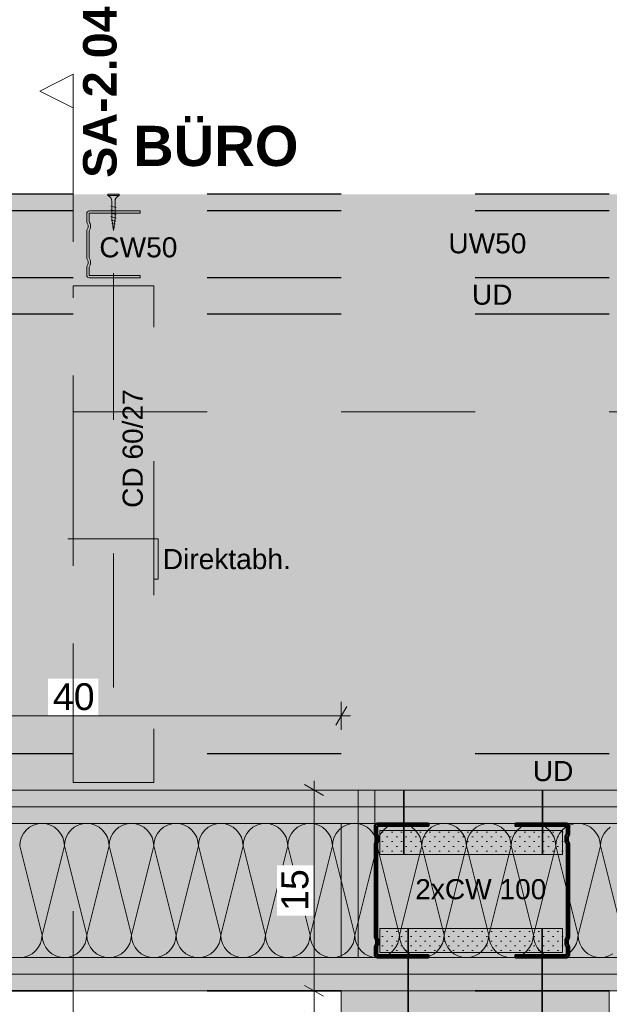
# Model space of a CAD drawing. Header units: metres. Extents: x -1.1 to 13.1, y -2.2 to 1.8.
# Tile 15 of 59: x -0.034 to 0.406, y 1.021 to 1.756. Entities that reach past the tile are written whole.
import ezdxf

# ---------------------------------------------------------------- set-up
doc = ezdxf.new("R2010")
doc.units = ezdxf.units.M
doc.header["$MEASUREMENT"] = 0
for name, pattern in [('Schnittlinie', [0.06, 0.03, -0.015, 0, -0.015]), ('Strichlinie eng', [0.023, 0.015, -0.008]), ('Untersicht', [0.02, 0.015, -0.005]), ('Wipeout_Contour', [1, 0, -1])]:
    doc.linetypes.add(name, pattern=pattern)
for name, color, linetype in [('152 - Bemaßung_ Beschriftung.Ausbau', 7, 'Continuous'), ('201 - Marker.Schnitt - versteckt Grundriss u. Detail SD', 7, 'Continuous'), ('606 - Struktur.Wand Innen Ausbau', 7, 'Continuous'), ('608 - Struktur.Träger', 7, 'Continuous'), ('650 - Abdeckung.Fußboden Aufbau', 7, 'Continuous'), ('653 - Abdeckung.TB Verkofferung', 7, 'Continuous'), ('660 - Unterkonstruktion.Trockenbau', 7, 'Continuous'), ('Neubau_606 - Struktur.Wand Innen Ausbau', 7, 'Continuous'), ('Neubau_653 - Abdeckung.TB Verkofferung', 7, 'Continuous'), ('Neubau_660 - Unterkonstruktion.Trockenbau', 7, 'Continuous')]:
    doc.layers.add(name, color=color, linetype=linetype)
doc.styles.add('ERSTELLTER_STIL_1', font='txt')
doc.styles.add('ERSTELLTER_STIL_2', font='txt')
doc.dimstyles.new('ERSTELLTER_STIL__1', dxfattribs={"dimtxt": 0.02, "dimasz": 0.01064, "dimexe": 0.18, "dimexo": 0.0625, "dimgap": 0, "dimtad": 1, "dimzin": 0, "dimdsep": 46, "dimtxsty": 'ERSTELLTER_STIL_1', "dimblk": 'ARROWHEAD_2', "dimblk1": 'ARROWHEAD_2', "dimblk2": 'ARROWHEAD_2', "dimcen": 0.09, "dimse1": 1, "dimse2": 1, "dimclrd": 7, "dimclre": 7, "dimclrt": 7, "dimazin": 0, "dimtfac": 1, "dimtdec": 4, "dimtmove": 0, "dimatfit": 3, "dimfxl": 1, "dimtolj": 1, "dimtzin": 0, "dimarcsym": 0})
doc.dimstyles.new('ERSTELLTER_STIL__2', dxfattribs={"dimtxt": 0.02, "dimasz": 0.01064, "dimexe": 0.18, "dimexo": 0.0625, "dimgap": 0, "dimtad": 1, "dimtih": 1, "dimtoh": 1, "dimzin": 0, "dimdsep": 46, "dimtxsty": 'ERSTELLTER_STIL_1', "dimblk": 'ARROWHEAD_2', "dimblk1": 'ARROWHEAD_2', "dimblk2": 'ARROWHEAD_2', "dimcen": 0.09, "dimse1": 1, "dimse2": 1, "dimclrd": 7, "dimclre": 7, "dimclrt": 7, "dimazin": 0, "dimtfac": 1, "dimtdec": 4, "dimtmove": 0, "dimatfit": 3, "dimfxl": 1, "dimtolj": 1, "dimtzin": 0, "dimarcsym": 0})
pattern_1 = [(45, (0, 0), (-0.003535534, 0.003535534), [0, -0.005])]

# ---------------------------------------------------------------- blocks, each defined once
blk = doc.blocks.new('*X2')
at = {"layer": 'Neubau_606 - Struktur.Wand Innen Ausbau', "color": 7, "linetype": 'Continuous', "lineweight": 5}
for p, q in [((-0.0205, 1.15519), (-0.02363, 1.15424)), ((-0.01725, 1.15551), (-0.0205, 1.15519)), ((-0.014, 1.15519), (-0.01725, 1.15551)), ((-0.01087, 1.15424), (-0.014, 1.15519)), ((0.01283, 1.15519), (0.00971, 1.15424)), ((0.01608, 1.15551), (0.01283, 1.15519)), ((0.01934, 1.15519), (0.01608, 1.15551)), ((0.02246, 1.15424), (0.01934, 1.15519)), ((0.04617, 1.15519), (0.04304, 1.15424)), ((0.04942, 1.15551), (0.04617, 1.15519)), ((0.05267, 1.15519), (0.04942, 1.15551)), ((0.0558, 1.15424), (0.05267, 1.15519)), ((0.0795, 1.15519), (0.07637, 1.15424)), ((0.08275, 1.15551), (0.0795, 1.15519)), ((0.086, 1.15519), (0.08275, 1.15551)), ((0.08913, 1.15424), (0.086, 1.15519)), ((0.11283, 1.15519), (0.10971, 1.15424)), ((0.11608, 1.15551), (0.11283, 1.15519)), ((0.11934, 1.15519), (0.11608, 1.15551)), ((0.12246, 1.15424), (0.11934, 1.15519)), ((0.14617, 1.15519), (0.14304, 1.15424)), ((0.14942, 1.15551), (0.14617, 1.15519)), ((0.15267, 1.15519), (0.14942, 1.15551)), ((0.1558, 1.15424), (0.15267, 1.15519)), ((0.1795, 1.15519), (0.17637, 1.15424)), ((0.18275, 1.15551), (0.1795, 1.15519)), ((0.186, 1.15519), (0.18275, 1.15551)), ((0.18913, 1.15424), (0.186, 1.15519)), ((0.21283, 1.15519), (0.20971, 1.15424)), ((0.21608, 1.15551), (0.21283, 1.15519)), ((0.21934, 1.15519), (0.21608, 1.15551)), ((0.22246, 1.15424), (0.21934, 1.15519)), ((0.24617, 1.15519), (0.24304, 1.15424)), ((0.24942, 1.15551), (0.24617, 1.15519)), ((0.25267, 1.15519), (0.24942, 1.15551)), ((0.2558, 1.15424), (0.25267, 1.15519)), ((0.2795, 1.15519), (0.27637, 1.15424)), ((0.28275, 1.15551), (0.2795, 1.15519)), ((0.286, 1.15519), (0.28275, 1.15551)), ((0.28913, 1.15424), (0.286, 1.15519)), ((0.31283, 1.15519), (0.30971, 1.15424)), ((0.31608, 1.15551), (0.31283, 1.15519)), ((0.31934, 1.15519), (0.31608, 1.15551)), ((0.32246, 1.15424), (0.31934, 1.15519)), ((0.34617, 1.15519), (0.34304, 1.15424)), ((0.34942, 1.15551), (0.34617, 1.15519)), ((0.35267, 1.15519), (0.34942, 1.15551)), ((0.3558, 1.15424), (0.35267, 1.15519)), ((0.3795, 1.15519), (0.37637, 1.15424)), ((0.38275, 1.15551), (0.3795, 1.15519)), ((0.386, 1.15519), (0.38275, 1.15551)), ((0.38913, 1.15424), (0.386, 1.15519)), ((-0.03111, 1.1481), (-0.03265, 1.14522)), ((-0.02903, 1.15063), (-0.03111, 1.1481)), ((-0.02651, 1.1527), (-0.02903, 1.15063)), ((-0.02363, 1.15424), (-0.02651, 1.1527)), ((-0.00799, 1.1527), (-0.01087, 1.15424)), ((-0.00546, 1.15063), (-0.00799, 1.1527)), ((-0.00339, 1.1481), (-0.00546, 1.15063)), ((-0.00185, 1.14522), (-0.00339, 1.1481)), ((0.00223, 1.1481), (0.00069, 1.14522)), ((0.0043, 1.15063), (0.00223, 1.1481)), ((0.00683, 1.1527), (0.0043, 1.15063)), ((0.00971, 1.15424), (0.00683, 1.1527)), ((0.02534, 1.1527), (0.02246, 1.15424)), ((0.02787, 1.15063), (0.02534, 1.1527)), ((0.02994, 1.1481), (0.02787, 1.15063)), ((0.03148, 1.14522), (0.02994, 1.1481)), ((0.03556, 1.1481), (0.03402, 1.14522)), ((0.03763, 1.15063), (0.03556, 1.1481)), ((0.04016, 1.1527), (0.03763, 1.15063)), ((0.04304, 1.15424), (0.04016, 1.1527)), ((0.05868, 1.1527), (0.0558, 1.15424)), ((0.0612, 1.15063), (0.05868, 1.1527)), ((0.06328, 1.1481), (0.0612, 1.15063)), ((0.06482, 1.14522), (0.06328, 1.1481)), ((0.06889, 1.1481), (0.06735, 1.14522)), ((0.07097, 1.15063), (0.06889, 1.1481)), ((0.07349, 1.1527), (0.07097, 1.15063)), ((0.07637, 1.15424), (0.07349, 1.1527)), ((0.09201, 1.1527), (0.08913, 1.15424)), ((0.09454, 1.15063), (0.09201, 1.1527)), ((0.09661, 1.1481), (0.09454, 1.15063)), ((0.09815, 1.14522), (0.09661, 1.1481)), ((0.10223, 1.1481), (0.10069, 1.14522)), ((0.1043, 1.15063), (0.10223, 1.1481)), ((0.10683, 1.1527), (0.1043, 1.15063)), ((0.10971, 1.15424), (0.10683, 1.1527)), ((0.12534, 1.1527), (0.12246, 1.15424)), ((0.12787, 1.15063), (0.12534, 1.1527)), ((0.12994, 1.1481), (0.12787, 1.15063)), ((0.13148, 1.14522), (0.12994, 1.1481)), ((0.13556, 1.1481), (0.13402, 1.14522)), ((0.13763, 1.15063), (0.13556, 1.1481)), ((0.14016, 1.1527), (0.13763, 1.15063)), ((0.14304, 1.15424), (0.14016, 1.1527)), ((0.15868, 1.1527), (0.1558, 1.15424)), ((0.1612, 1.15063), (0.15868, 1.1527)), ((0.16328, 1.1481), (0.1612, 1.15063)), ((0.16482, 1.14522), (0.16328, 1.1481)), ((0.16889, 1.1481), (0.16735, 1.14522)), ((0.17097, 1.15063), (0.16889, 1.1481)), ((0.17349, 1.1527), (0.17097, 1.15063)), ((0.17637, 1.15424), (0.17349, 1.1527)), ((0.19201, 1.1527), (0.18913, 1.15424)), ((0.19454, 1.15063), (0.19201, 1.1527)), ((0.19661, 1.1481), (0.19454, 1.15063)), ((0.19815, 1.14522), (0.19661, 1.1481)), ((0.20223, 1.1481), (0.20069, 1.14522)), ((0.2043, 1.15063), (0.20223, 1.1481)), ((0.20683, 1.1527), (0.2043, 1.15063)), ((0.20971, 1.15424), (0.20683, 1.1527)), ((0.22534, 1.1527), (0.22246, 1.15424)), ((0.22787, 1.15063), (0.22534, 1.1527)), ((0.22994, 1.1481), (0.22787, 1.15063)), ((0.23148, 1.14522), (0.22994, 1.1481)), ((0.23556, 1.1481), (0.23402, 1.14522)), ((0.23763, 1.15063), (0.23556, 1.1481)), ((0.24016, 1.1527), (0.23763, 1.15063)), ((0.24304, 1.15424), (0.24016, 1.1527)), ((0.25868, 1.1527), (0.2558, 1.15424)), ((0.2612, 1.15063), (0.25868, 1.1527)), ((0.26328, 1.1481), (0.2612, 1.15063)), ((0.26482, 1.14522), (0.26328, 1.1481)), ((0.26889, 1.1481), (0.26735, 1.14522)), ((0.27097, 1.15063), (0.26889, 1.1481)), ((0.27349, 1.1527), (0.27097, 1.15063)), ((0.27637, 1.15424), (0.27349, 1.1527)), ((0.29201, 1.1527), (0.28913, 1.15424)), ((0.29454, 1.15063), (0.29201, 1.1527)), ((0.29661, 1.1481), (0.29454, 1.15063)), ((0.29815, 1.14522), (0.29661, 1.1481)), ((0.30223, 1.1481), (0.30069, 1.14522)), ((0.3043, 1.15063), (0.30223, 1.1481)), ((0.30683, 1.1527), (0.3043, 1.15063)), ((0.30971, 1.15424), (0.30683, 1.1527)), ((0.32534, 1.1527), (0.32246, 1.15424)), ((0.32787, 1.15063), (0.32534, 1.1527)), ((0.32994, 1.1481), (0.32787, 1.15063)), ((0.33148, 1.14522), (0.32994, 1.1481)), ((0.33556, 1.1481), (0.33402, 1.14522)), ((0.33763, 1.15063), (0.33556, 1.1481)), ((0.34016, 1.1527), (0.33763, 1.15063)), ((0.34304, 1.15424), (0.34016, 1.1527)), ((0.35868, 1.1527), (0.3558, 1.15424)), ((0.3612, 1.15063), (0.35868, 1.1527)), ((0.36328, 1.1481), (0.3612, 1.15063)), ((0.36482, 1.14522), (0.36328, 1.1481)), ((0.36889, 1.1481), (0.36735, 1.14522)), ((0.37097, 1.15063), (0.36889, 1.1481)), ((0.37349, 1.1527), (0.37097, 1.15063)), ((0.37637, 1.15424), (0.37349, 1.1527)), ((0.39201, 1.1527), (0.38913, 1.15424)), ((0.39454, 1.15063), (0.39201, 1.1527)), ((0.39661, 1.1481), (0.39454, 1.15063)), ((0.39815, 1.14522), (0.39661, 1.1481)), ((0.40223, 1.1481), (0.40069, 1.14522)), ((0.4043, 1.15063), (0.40223, 1.1481)), ((0.40683, 1.1527), (0.4043, 1.15063)), ((-0.0336, 1.14209), (-0.03392, 1.13884)), ((-0.03265, 1.14522), (-0.0336, 1.14209)), ((-0.0009, 1.14209), (-0.00185, 1.14522)), ((-0.00058, 1.13884), (-0.0009, 1.14209)), ((-0.00026, 1.14209), (-0.00058, 1.13884)), ((0.00069, 1.14522), (-0.00026, 1.14209)), ((0.03243, 1.14209), (0.03148, 1.14522)), ((0.03275, 1.13884), (0.03243, 1.14209)), ((0.03307, 1.14209), (0.03275, 1.13884)), ((0.03402, 1.14522), (0.03307, 1.14209)), ((0.06576, 1.14209), (0.06482, 1.14522)), ((0.06608, 1.13884), (0.06576, 1.14209)), ((0.0664, 1.14209), (0.06608, 1.13884)), ((0.06735, 1.14522), (0.0664, 1.14209)), ((0.0991, 1.14209), (0.09815, 1.14522)), ((0.09942, 1.13884), (0.0991, 1.14209)), ((0.09974, 1.14209), (0.09942, 1.13884)), ((0.10069, 1.14522), (0.09974, 1.14209)), ((0.13243, 1.14209), (0.13148, 1.14522)), ((0.13275, 1.13884), (0.13243, 1.14209)), ((0.13307, 1.14209), (0.13275, 1.13884)), ((0.13402, 1.14522), (0.13307, 1.14209)), ((0.16576, 1.14209), (0.16482, 1.14522)), ((0.16608, 1.13884), (0.16576, 1.14209)), ((0.1664, 1.14209), (0.16608, 1.13884)), ((0.16735, 1.14522), (0.1664, 1.14209)), ((0.1991, 1.14209), (0.19815, 1.14522)), ((0.19942, 1.13884), (0.1991, 1.14209)), ((0.19974, 1.14209), (0.19942, 1.13884)), ((0.20069, 1.14522), (0.19974, 1.14209)), ((0.23243, 1.14209), (0.23148, 1.14522)), ((0.23275, 1.13884), (0.23243, 1.14209)), ((0.23307, 1.14209), (0.23275, 1.13884)), ((0.23402, 1.14522), (0.23307, 1.14209)), ((0.26576, 1.14209), (0.26482, 1.14522)), ((0.26608, 1.13884), (0.26576, 1.14209)), ((0.2664, 1.14209), (0.26608, 1.13884)), ((0.26735, 1.14522), (0.2664, 1.14209)), ((0.2991, 1.14209), (0.29815, 1.14522)), ((0.29942, 1.13884), (0.2991, 1.14209)), ((0.29974, 1.14209), (0.29942, 1.13884)), ((0.30069, 1.14522), (0.29974, 1.14209)), ((0.33243, 1.14209), (0.33148, 1.14522)), ((0.33275, 1.13884), (0.33243, 1.14209)), ((0.33307, 1.14209), (0.33275, 1.13884)), ((0.33402, 1.14522), (0.33307, 1.14209)), ((0.36576, 1.14209), (0.36482, 1.14522)), ((0.36608, 1.13884), (0.36576, 1.14209)), ((0.3664, 1.14209), (0.36608, 1.13884)), ((0.36735, 1.14522), (0.3664, 1.14209)), ((0.3991, 1.14209), (0.39815, 1.14522)), ((0.39942, 1.13884), (0.3991, 1.14209)), ((0.39974, 1.14209), (0.39942, 1.13884)), ((0.40069, 1.14522), (0.39974, 1.14209)), ((-0.01725, 1.07218), (-0.03392, 1.13884)), ((-0.01725, 1.07218), (-0.00058, 1.13884)), ((0.01608, 1.07218), (-0.00058, 1.13884)), ((0.01608, 1.07218), (0.03275, 1.13884)), ((0.04942, 1.07218), (0.03275, 1.13884)), ((0.04942, 1.07218), (0.06608, 1.13884)), ((0.08275, 1.07218), (0.06608, 1.13884)), ((0.08275, 1.07218), (0.09942, 1.13884)), ((0.11608, 1.07218), (0.09942, 1.13884)), ((0.11608, 1.07218), (0.13275, 1.13884)), ((0.14942, 1.07218), (0.13275, 1.13884)), ((0.14942, 1.07218), (0.16608, 1.13884)), ((0.18275, 1.07218), (0.16608, 1.13884)), ((0.18275, 1.07218), (0.19942, 1.13884)), ((0.21608, 1.07218), (0.19942, 1.13884)), ((0.21608, 1.07218), (0.23275, 1.13884)), ((0.24942, 1.07218), (0.23275, 1.13884)), ((0.24942, 1.07218), (0.26608, 1.13884)), ((0.28275, 1.07218), (0.26608, 1.13884)), ((0.28275, 1.07218), (0.29942, 1.13884)), ((0.31608, 1.07218), (0.29942, 1.13884)), ((0.31608, 1.07218), (0.33275, 1.13884)), ((0.34942, 1.07218), (0.33275, 1.13884)), ((0.34942, 1.07218), (0.36608, 1.13884)), ((0.38275, 1.07218), (0.36608, 1.13884)), ((0.38275, 1.07218), (0.39942, 1.13884)), ((0.41608, 1.07218), (0.39942, 1.13884)), ((-0.01852, 1.0658), (-0.01757, 1.06893)), ((-0.01757, 1.06893), (-0.01725, 1.07218)), ((-0.01725, 1.07218), (-0.01693, 1.06893)), ((-0.01693, 1.06893), (-0.01598, 1.0658)), ((0.01482, 1.0658), (0.01576, 1.06893)), ((0.01576, 1.06893), (0.01608, 1.07218)), ((0.01608, 1.07218), (0.0164, 1.06893)), ((0.0164, 1.06893), (0.01735, 1.0658)), ((0.04815, 1.0658), (0.0491, 1.06893)), ((0.0491, 1.06893), (0.04942, 1.07218)), ((0.04942, 1.07218), (0.04974, 1.06893)), ((0.04974, 1.06893), (0.05069, 1.0658)), ((0.08148, 1.0658), (0.08243, 1.06893)), ((0.08243, 1.06893), (0.08275, 1.07218)), ((0.08275, 1.07218), (0.08307, 1.06893)), ((0.08307, 1.06893), (0.08402, 1.0658)), ((0.11482, 1.0658), (0.11576, 1.06893)), ((0.11576, 1.06893), (0.11608, 1.07218)), ((0.11608, 1.07218), (0.1164, 1.06893)), ((0.1164, 1.06893), (0.11735, 1.0658)), ((0.14815, 1.0658), (0.1491, 1.06893)), ((0.1491, 1.06893), (0.14942, 1.07218)), ((0.14942, 1.07218), (0.14974, 1.06893)), ((0.14974, 1.06893), (0.15069, 1.0658)), ((0.18148, 1.0658), (0.18243, 1.06893)), ((0.18243, 1.06893), (0.18275, 1.07218)), ((0.18275, 1.07218), (0.18307, 1.06893)), ((0.18307, 1.06893), (0.18402, 1.0658)), ((0.21482, 1.0658), (0.21576, 1.06893)), ((0.21576, 1.06893), (0.21608, 1.07218)), ((0.21608, 1.07218), (0.2164, 1.06893)), ((0.2164, 1.06893), (0.21735, 1.0658)), ((0.24815, 1.0658), (0.2491, 1.06893)), ((0.2491, 1.06893), (0.24942, 1.07218)), ((0.24942, 1.07218), (0.24974, 1.06893)), ((0.24974, 1.06893), (0.25069, 1.0658)), ((0.28148, 1.0658), (0.28243, 1.06893)), ((0.28243, 1.06893), (0.28275, 1.07218)), ((0.28275, 1.07218), (0.28307, 1.06893)), ((0.28307, 1.06893), (0.28402, 1.0658)), ((0.31482, 1.0658), (0.31576, 1.06893)), ((0.31576, 1.06893), (0.31608, 1.07218)), ((0.31608, 1.07218), (0.3164, 1.06893)), ((0.3164, 1.06893), (0.31735, 1.0658)), ((0.34815, 1.0658), (0.3491, 1.06893)), ((0.3491, 1.06893), (0.34942, 1.07218)), ((0.34942, 1.07218), (0.34974, 1.06893)), ((0.34974, 1.06893), (0.35069, 1.0658)), ((0.38148, 1.0658), (0.38243, 1.06893)), ((0.38243, 1.06893), (0.38275, 1.07218)), ((0.38275, 1.07218), (0.38307, 1.06893)), ((0.38307, 1.06893), (0.38402, 1.0658)), ((-0.02466, 1.05832), (-0.02213, 1.06039)), ((-0.02213, 1.06039), (-0.02006, 1.06292)), ((-0.02006, 1.06292), (-0.01852, 1.0658)), ((-0.01598, 1.0658), (-0.01444, 1.06292)), ((-0.01444, 1.06292), (-0.01237, 1.06039)), ((-0.01237, 1.06039), (-0.00984, 1.05832)), ((0.00868, 1.05832), (0.0112, 1.06039)), ((0.0112, 1.06039), (0.01328, 1.06292)), ((0.01328, 1.06292), (0.01482, 1.0658)), ((0.01735, 1.0658), (0.01889, 1.06292)), ((0.01889, 1.06292), (0.02097, 1.06039)), ((0.02097, 1.06039), (0.02349, 1.05832)), ((0.04201, 1.05832), (0.04454, 1.06039)), ((0.04454, 1.06039), (0.04661, 1.06292)), ((0.04661, 1.06292), (0.04815, 1.0658)), ((0.05069, 1.0658), (0.05223, 1.06292)), ((0.05223, 1.06292), (0.0543, 1.06039)), ((0.0543, 1.06039), (0.05683, 1.05832)), ((0.07534, 1.05832), (0.07787, 1.06039)), ((0.07787, 1.06039), (0.07994, 1.06292)), ((0.07994, 1.06292), (0.08148, 1.0658)), ((0.08402, 1.0658), (0.08556, 1.06292)), ((0.08556, 1.06292), (0.08763, 1.06039)), ((0.08763, 1.06039), (0.09016, 1.05832)), ((0.10868, 1.05832), (0.1112, 1.06039)), ((0.1112, 1.06039), (0.11328, 1.06292)), ((0.11328, 1.06292), (0.11482, 1.0658)), ((0.11735, 1.0658), (0.11889, 1.06292)), ((0.11889, 1.06292), (0.12097, 1.06039)), ((0.12097, 1.06039), (0.12349, 1.05832)), ((0.14201, 1.05832), (0.14454, 1.06039)), ((0.14454, 1.06039), (0.14661, 1.06292)), ((0.14661, 1.06292), (0.14815, 1.0658)), ((0.15069, 1.0658), (0.15223, 1.06292)), ((0.15223, 1.06292), (0.1543, 1.06039)), ((0.1543, 1.06039), (0.15683, 1.05832)), ((0.17534, 1.05832), (0.17787, 1.06039)), ((0.17787, 1.06039), (0.17994, 1.06292)), ((0.17994, 1.06292), (0.18148, 1.0658)), ((0.18402, 1.0658), (0.18556, 1.06292)), ((0.18556, 1.06292), (0.18763, 1.06039)), ((0.18763, 1.06039), (0.19016, 1.05832)), ((0.20868, 1.05832), (0.2112, 1.06039)), ((0.2112, 1.06039), (0.21328, 1.06292)), ((0.21328, 1.06292), (0.21482, 1.0658)), ((0.21735, 1.0658), (0.21889, 1.06292)), ((0.21889, 1.06292), (0.22097, 1.06039)), ((0.22097, 1.06039), (0.22349, 1.05832)), ((0.24201, 1.05832), (0.24454, 1.06039)), ((0.24454, 1.06039), (0.24661, 1.06292)), ((0.24661, 1.06292), (0.24815, 1.0658)), ((0.25069, 1.0658), (0.25223, 1.06292)), ((0.25223, 1.06292), (0.2543, 1.06039)), ((0.2543, 1.06039), (0.25683, 1.05832)), ((0.27534, 1.05832), (0.27787, 1.06039)), ((0.27787, 1.06039), (0.27994, 1.06292)), ((0.27994, 1.06292), (0.28148, 1.0658)), ((0.28402, 1.0658), (0.28556, 1.06292)), ((0.28556, 1.06292), (0.28763, 1.06039)), ((0.28763, 1.06039), (0.29016, 1.05832)), ((0.30868, 1.05832), (0.3112, 1.06039)), ((0.3112, 1.06039), (0.31328, 1.06292)), ((0.31328, 1.06292), (0.31482, 1.0658)), ((0.31735, 1.0658), (0.31889, 1.06292)), ((0.31889, 1.06292), (0.32097, 1.06039)), ((0.32097, 1.06039), (0.32349, 1.05832)), ((0.34201, 1.05832), (0.34454, 1.06039)), ((0.34454, 1.06039), (0.34661, 1.06292)), ((0.34661, 1.06292), (0.34815, 1.0658)), ((0.35069, 1.0658), (0.35223, 1.06292)), ((0.35223, 1.06292), (0.3543, 1.06039)), ((0.3543, 1.06039), (0.35683, 1.05832)), ((0.37534, 1.05832), (0.37787, 1.06039)), ((0.37787, 1.06039), (0.37994, 1.06292)), ((0.37994, 1.06292), (0.38148, 1.0658)), ((0.38402, 1.0658), (0.38556, 1.06292)), ((0.38556, 1.06292), (0.38763, 1.06039)), ((0.38763, 1.06039), (0.39016, 1.05832)), ((-0.03392, 1.05551), (-0.03066, 1.05583)), ((-0.03066, 1.05583), (-0.02754, 1.05678)), ((-0.02754, 1.05678), (-0.02466, 1.05832)), ((-0.00984, 1.05832), (-0.00696, 1.05678)), ((-0.00696, 1.05678), (-0.00383, 1.05583)), ((-0.00383, 1.05583), (-0.00058, 1.05551)), ((-0.00058, 1.05551), (0.00267, 1.05583)), ((0.00267, 1.05583), (0.0058, 1.05678)), ((0.0058, 1.05678), (0.00868, 1.05832)), ((0.02349, 1.05832), (0.02637, 1.05678)), ((0.02637, 1.05678), (0.0295, 1.05583)), ((0.0295, 1.05583), (0.03275, 1.05551)), ((0.03275, 1.05551), (0.036, 1.05583)), ((0.036, 1.05583), (0.03913, 1.05678)), ((0.03913, 1.05678), (0.04201, 1.05832)), ((0.05683, 1.05832), (0.05971, 1.05678)), ((0.05971, 1.05678), (0.06283, 1.05583)), ((0.06283, 1.05583), (0.06608, 1.05551)), ((0.06608, 1.05551), (0.06934, 1.05583)), ((0.06934, 1.05583), (0.07246, 1.05678)), ((0.07246, 1.05678), (0.07534, 1.05832)), ((0.09016, 1.05832), (0.09304, 1.05678)), ((0.09304, 1.05678), (0.09617, 1.05583)), ((0.09617, 1.05583), (0.09942, 1.05551)), ((0.09942, 1.05551), (0.10267, 1.05583)), ((0.10267, 1.05583), (0.1058, 1.05678)), ((0.1058, 1.05678), (0.10868, 1.05832)), ((0.12349, 1.05832), (0.12637, 1.05678)), ((0.12637, 1.05678), (0.1295, 1.05583)), ((0.1295, 1.05583), (0.13275, 1.05551)), ((0.13275, 1.05551), (0.136, 1.05583)), ((0.136, 1.05583), (0.13913, 1.05678)), ((0.13913, 1.05678), (0.14201, 1.05832)), ((0.15683, 1.05832), (0.15971, 1.05678)), ((0.15971, 1.05678), (0.16283, 1.05583)), ((0.16283, 1.05583), (0.16608, 1.05551)), ((0.16608, 1.05551), (0.16934, 1.05583)), ((0.16934, 1.05583), (0.17246, 1.05678)), ((0.17246, 1.05678), (0.17534, 1.05832)), ((0.19016, 1.05832), (0.19304, 1.05678)), ((0.19304, 1.05678), (0.19617, 1.05583)), ((0.19617, 1.05583), (0.19942, 1.05551)), ((0.19942, 1.05551), (0.20267, 1.05583)), ((0.20267, 1.05583), (0.2058, 1.05678)), ((0.2058, 1.05678), (0.20868, 1.05832)), ((0.22349, 1.05832), (0.22637, 1.05678)), ((0.22637, 1.05678), (0.2295, 1.05583)), ((0.2295, 1.05583), (0.23275, 1.05551)), ((0.23275, 1.05551), (0.236, 1.05583)), ((0.236, 1.05583), (0.23913, 1.05678)), ((0.23913, 1.05678), (0.24201, 1.05832)), ((0.25683, 1.05832), (0.25971, 1.05678)), ((0.25971, 1.05678), (0.26283, 1.05583)), ((0.26283, 1.05583), (0.26608, 1.05551)), ((0.26608, 1.05551), (0.26934, 1.05583)), ((0.26934, 1.05583), (0.27246, 1.05678)), ((0.27246, 1.05678), (0.27534, 1.05832)), ((0.29016, 1.05832), (0.29304, 1.05678)), ((0.29304, 1.05678), (0.29617, 1.05583)), ((0.29617, 1.05583), (0.29942, 1.05551)), ((0.29942, 1.05551), (0.30267, 1.05583)), ((0.30267, 1.05583), (0.3058, 1.05678)), ((0.3058, 1.05678), (0.30868, 1.05832)), ((0.32349, 1.05832), (0.32637, 1.05678)), ((0.32637, 1.05678), (0.3295, 1.05583)), ((0.3295, 1.05583), (0.33275, 1.05551)), ((0.33275, 1.05551), (0.336, 1.05583)), ((0.336, 1.05583), (0.33913, 1.05678)), ((0.33913, 1.05678), (0.34201, 1.05832)), ((0.35683, 1.05832), (0.35971, 1.05678)), ((0.35971, 1.05678), (0.36283, 1.05583)), ((0.36283, 1.05583), (0.36608, 1.05551)), ((0.36608, 1.05551), (0.36934, 1.05583)), ((0.36934, 1.05583), (0.37246, 1.05678)), ((0.37246, 1.05678), (0.37534, 1.05832)), ((0.39016, 1.05832), (0.39304, 1.05678)), ((0.39304, 1.05678), (0.39617, 1.05583)), ((0.39617, 1.05583), (0.39942, 1.05551)), ((0.39942, 1.05551), (0.40267, 1.05583)), ((0.40267, 1.05583), (0.4058, 1.05678)), ((0.4058, 1.05678), (0.40868, 1.05832))]:
    blk.add_line(p, q, dxfattribs=at)
blk = doc.blocks.new('*D49')
at = {"layer": '152 - Bemaßung_ Beschriftung.Ausbau', "color": 7, "linetype": 'Continuous', "lineweight": 9}
for p, q in [((-0.18988, 1.24297), (-0.19797, 1.22897)), ((-0.19393, 1.22547), (-0.19393, 1.24647)), ((0.20203, 1.22897), (0.21012, 1.24297)), ((0.20607, 1.22547), (0.20607, 1.24647)), ((-0.19393, 1.23597), (0.20607, 1.23597)), ((0.20607, 1.23597), (0.21292, 1.23597))]:
    blk.add_line(p, q, dxfattribs=at)
at = {"color": 254, "linetype": 'Wipeout_Contour', "lineweight": 0, "ltscale": 5.443318}
blk.add_wipeout([(-0.0127, 1.23637), (0.02485, 1.23637), (0.02485, 1.26357), (-0.0127, 1.26357)], dxfattribs=at).dxf.layer = '152 - Bemaßung_ Beschriftung.Ausbau'
at = {"layer": '152 - Bemaßung_ Beschriftung.Ausbau', "color": 7, "lineweight": 9, "insert": (-0.0091, 1.23997), "char_height": 0.02, "attachment_point": 7, "style": 'ERSTELLTER_STIL_1'}
blk.add_mtext('\\A1;{\\pql;\\fArial|b0|i0|c0|p38;40}', dxfattribs=at)
blk = doc.blocks.new('ARROWHEAD_2')
at = {"color": 0, "linetype": 'Continuous', "lineweight": 0}
for p, q in [((0, 0), (-1, 0)), ((-0.378, -0.655), (0.378, 0.655))]:
    blk.add_line(p, q, dxfattribs=at)
blk = doc.blocks.new('*D64')
at = {"layer": '152 - Bemaßung_ Beschriftung.Ausbau', "color": 7, "linetype": 'Continuous', "lineweight": 9}
for p, q in [((0.19622, 1.03051), (0.17522, 1.03051)), ((0.17872, 1.03455), (0.19272, 1.02647)), ((0.18572, 1.01051), (0.18572, 1.03051)), ((0.19622, 1.01051), (0.17522, 1.01051)), ((0.17872, 1.01455), (0.19272, 1.00647))]:
    blk.add_line(p, q, dxfattribs=at)
blk = doc.blocks.new('*D65')
at = {"layer": '152 - Bemaßung_ Beschriftung.Ausbau', "color": 7, "linetype": 'Continuous', "lineweight": 9}
for p, q in [((0.19272, 1.17647), (0.17872, 1.18455)), ((0.18572, 1.18051), (0.18572, 1.18736)), ((0.19622, 1.18051), (0.17522, 1.18051)), ((0.18572, 1.03051), (0.18572, 1.18051)), ((0.19622, 1.03051), (0.17522, 1.03051)), ((0.17872, 1.03455), (0.19272, 1.02647))]:
    blk.add_line(p, q, dxfattribs=at)
at = {"color": 254, "linetype": 'Wipeout_Contour', "lineweight": 0, "ltscale": 4.966765}
blk.add_wipeout([(0.18532, 1.08673), (0.18532, 1.12429), (0.15812, 1.12429), (0.15812, 1.08673)], dxfattribs=at).dxf.layer = '152 - Bemaßung_ Beschriftung.Ausbau'
at = {"layer": '152 - Bemaßung_ Beschriftung.Ausbau', "color": 7, "lineweight": 9, "insert": (0.18172, 1.09033), "char_height": 0.02, "attachment_point": 7, "rotation": 90, "style": 'ERSTELLTER_STIL_1'}
blk.add_mtext('\\A1;{\\pql;\\fArial|b0|i0|c0|p38;15}', dxfattribs=at)

msp = doc.modelspace()

# ---------------------------------------------------------------- hatches: boundary and pattern name
at = {"layer": '606 - Struktur.Wand Innen Ausbau', "linetype": 'Continuous', "lineweight": 0, "true_color": 0xbf4f4f}
msp.add_hatch(color=13, dxfattribs=at).paths.add_polyline_path([(0.21857, 1.18051), (0.23107, 1.18051), (0.23107, 1.03051), (0.21857, 1.03051)])
at = {"layer": '606 - Struktur.Wand Innen Ausbau', "linetype": 'Continuous', "lineweight": 5}
h = msp.add_hatch(dxfattribs=at)
h.set_pattern_fill('Gips_0006', style=0, pattern_type=2)
h.set_pattern_definition(pattern_1)
h.paths.add_polyline_path([(0.23493, 1.13239), (0.37125, 1.13239), (0.37125, 1.15039), (0.23493, 1.15039)])
h = msp.add_hatch(dxfattribs=at)
h.set_pattern_fill('Gips_0006', style=0, pattern_type=2)
h.set_pattern_definition(pattern_1)
h.paths.add_polyline_path([(0.23493, 1.05918), (0.37125, 1.05918), (0.37125, 1.07718), (0.23493, 1.07718)])
at = {"layer": '653 - Abdeckung.TB Verkofferung', "linetype": 'Continuous', "lineweight": 0, "true_color": 0x2f2f2f}
msp.add_hatch(color=250, dxfattribs=at).paths.add_polyline_path([(-0.48893, 1.62551), (0.60607, 1.62551), (0.60607, 1.46301), (-0.48893, 1.46301)])
at = {"layer": '653 - Abdeckung.TB Verkofferung', "linetype": 'Continuous', "lineweight": 0, "true_color": 0x5f5f5f}
msp.add_hatch(color=251, dxfattribs=at).paths.add_polyline_path([(-0.59393, 1.46301), (0.60607, 1.46301), (0.60607, 1.04301), (-0.59393, 1.04301)])
at = {"layer": '653 - Abdeckung.TB Verkofferung', "linetype": 'Continuous', "lineweight": 0, "true_color": 0x7f3535}
msp.add_hatch(color=17, dxfattribs=at).paths.add_polyline_path([(0.40607, 0.91051), (0.40607, 1.03051), (0.20607, 1.03051), (0.20607, 1.01051), (0.30607, 1.01051), (0.30607, 0.94051), (-0.29393, 0.94051), (-0.29393, 1.01051), (-0.19393, 1.01051), (-0.19393, 1.03051), (-0.39393, 1.03051), (-0.39393, 0.91051)])
at = {"layer": 'Neubau_606 - Struktur.Wand Innen Ausbau', "linetype": 'Continuous', "lineweight": 5}
h = msp.add_hatch(dxfattribs=at)
h.set_pattern_fill('Gips_0006', style=0, pattern_type=2)
h.set_pattern_definition(pattern_1)
h.paths.add_polyline_path([(0.60607, 1.18051), (-0.39393, 1.18051), (-0.39393, 1.16801), (0.60607, 1.16801)])
h = msp.add_hatch(dxfattribs=at)
h.set_pattern_fill('Gips_0006', style=0, pattern_type=2)
h.set_pattern_definition(pattern_1)
h.paths.add_polyline_path([(0.60607, 1.16801), (-0.39393, 1.16801), (-0.39393, 1.15551), (0.60607, 1.15551)])
h = msp.add_hatch(dxfattribs=at)
h.set_pattern_fill('Gips_0006', style=0, pattern_type=2)
h.set_pattern_definition(pattern_1)
h.paths.add_polyline_path([(-0.39393, 1.05551), (-0.39393, 1.04301), (0.60607, 1.04301), (0.60607, 1.05551)])
h = msp.add_hatch(dxfattribs=at)
h.set_pattern_fill('Gips_0006', style=0, pattern_type=2)
h.set_pattern_definition(pattern_1)
h.paths.add_polyline_path([(0.60607, 1.04301), (-0.59393, 1.04301), (-0.59393, 1.03051), (0.60607, 1.03051)])

# ---------------------------------------------------------------- linework, layer by layer
at = {"layer": '606 - Struktur.Wand Innen Ausbau', "color": 7, "linetype": 'Strichlinie eng', "lineweight": 13, "flags": 128}
msp.add_lwpolyline([(0.21857, 1.18051), (0.23107, 1.18051), (0.23107, 1.03051), (0.21857, 1.03051)], close=True, dxfattribs=at)
at = {"layer": '606 - Struktur.Wand Innen Ausbau', "color": 7, "linetype": 'Continuous', "lineweight": 13, "flags": 128}
for points in [[(0.23493, 1.13239), (0.37125, 1.13239), (0.37125, 1.15039), (0.23493, 1.15039)], [(0.23493, 1.05918), (0.37125, 1.05918), (0.37125, 1.07718), (0.23493, 1.07718)]]:
    msp.add_lwpolyline(points, close=True, dxfattribs=at)
at = {"layer": '608 - Struktur.Träger', "color": 7, "linetype": 'Untersicht', "lineweight": 13}
for p, q in [((-0.59393, 1.46301), (0.60607, 1.46301)), ((-0.59393, 1.04301), (0.60607, 1.04301))]:
    msp.add_line(p, q, dxfattribs=at)
at = {"layer": '650 - Abdeckung.Fußboden Aufbau', "color": 7, "linetype": 'Continuous', "lineweight": 13}
msp.add_lwpolyline([(0.60607, 1.03051), (-0.59393, 1.03051)], dxfattribs=at)
at = {"layer": '653 - Abdeckung.TB Verkofferung', "color": 7, "linetype": 'Continuous', "lineweight": 18}
msp.add_line((0.03607, 1.56656), (0.03607, 1.55295), dxfattribs=at)
at = {"layer": '653 - Abdeckung.TB Verkofferung', "color": 7, "linetype": 'Continuous', "lineweight": 35}
for p, q in [((0.25275, 1.18051), (0.25275, 1.13239)), ((0.35612, 1.18051), (0.35612, 1.13239))]:
    msp.add_line(p, q, dxfattribs=at)
at = {"layer": '653 - Abdeckung.TB Verkofferung', "color": 7, "linetype": 'Strichlinie eng', "lineweight": 35}
for p, q in [((0.25586, 1.07718), (0.25586, 1.01051)), ((0.35607, 1.07718), (0.35607, 0.91051))]:
    msp.add_line(p, q, dxfattribs=at)
at = {"layer": '653 - Abdeckung.TB Verkofferung', "color": 1, "linetype": 'Strichlinie eng', "lineweight": 18, "flags": 128}
for points in [[(0.00607, 1.18613), (0.06607, 1.18613), (0.06607, 1.55707), (0.00607, 1.55707)], [(0.00205, 1.36801), (0.06941, 1.36801), (0.06941, 1.33801), (0.00205, 1.33801)], [(0.40607, 1.03051), (0.40607, 1.01051), (0.20607, 1.01051), (0.20607, 1.03051)]]:
    msp.add_lwpolyline(points, close=True, dxfattribs=at)
msp.add_lwpolyline([(0.03607, 1.55707), (0.03607, 1.18613)], dxfattribs=at)
at = {"layer": '660 - Unterkonstruktion.Trockenbau', "color": 7, "linetype": 'Continuous', "lineweight": 50, "flags": 128}
for points in [[(0.27107, 1.15551), (0.23307, 1.15551, 0.414214), (0.23107, 1.15351), (0.23107, 1.14801, 0.156603), (0.23174, 1.14594, -0.156603), (0.23207, 1.1449), (0.23207, 1.14312, -0.156603), (0.23174, 1.14208, 0.156603), (0.23107, 1.14001), (0.23107, 1.07101, 0.156603), (0.23174, 1.06894, -0.156603), (0.23207, 1.0679), (0.23207, 1.06612, -0.156603), (0.23174, 1.06508, 0.156603), (0.23107, 1.06301), (0.23107, 1.05751, 0.414214), (0.23307, 1.05551), (0.27107, 1.05551), (0.27107, 1.05726), (0.23307, 1.05726, -0.414214), (0.23282, 1.05751), (0.23282, 1.06301, -0.156603), (0.23316, 1.06406, 0.156603), (0.23382, 1.06612), (0.23382, 1.0679, 0.156603), (0.23316, 1.06996, -0.156603), (0.23282, 1.07101), (0.23282, 1.14001, -0.156603), (0.23316, 1.14106, 0.156603), (0.23382, 1.14312), (0.23382, 1.1449, 0.156603), (0.23316, 1.14696, -0.156603), (0.23282, 1.14801), (0.23282, 1.15351, -0.414214), (0.23307, 1.15376), (0.27107, 1.15376)], [(0.33607, 1.15551), (0.37407, 1.15551, -0.414214), (0.37607, 1.15351), (0.37607, 1.14801, -0.156603), (0.37541, 1.14594, 0.156603), (0.37507, 1.1449), (0.37507, 1.14312, 0.156603), (0.37541, 1.14208, -0.156603), (0.37607, 1.14001), (0.37607, 1.07101, -0.156603), (0.37541, 1.06894, 0.156603), (0.37507, 1.0679), (0.37507, 1.06612, 0.156603), (0.37541, 1.06508, -0.156603), (0.37607, 1.06301), (0.37607, 1.05751, -0.414214), (0.37407, 1.05551), (0.33607, 1.05551), (0.33607, 1.05726), (0.37407, 1.05726, 0.414214), (0.37432, 1.05751), (0.37432, 1.06301, 0.156603), (0.37399, 1.06406, -0.156603), (0.37332, 1.06612), (0.37332, 1.0679, -0.156603), (0.37399, 1.06996, 0.156603), (0.37432, 1.07101), (0.37432, 1.14001, 0.156603), (0.37399, 1.14106, -0.156603), (0.37332, 1.14312), (0.37332, 1.1449, -0.156603), (0.37399, 1.14696, 0.156603), (0.37432, 1.14801), (0.37432, 1.15351, 0.414214), (0.37407, 1.15376), (0.33607, 1.15376)]]:
    msp.add_lwpolyline(points, format="xyb", close=True, dxfattribs=at)
at = {"layer": 'Neubau_606 - Struktur.Wand Innen Ausbau', "color": 1, "linetype": 'Continuous', "lineweight": 9}
for p, q in [((-0.39393, 1.16801), (0.60607, 1.16801)), ((-0.39393, 1.04301), (0.60607, 1.04301))]:
    msp.add_line(p, q, dxfattribs=at)
at = {"layer": 'Neubau_606 - Struktur.Wand Innen Ausbau', "color": 1, "linetype": 'Continuous', "lineweight": 13}
for p, q in [((-0.39393, 1.15551), (0.60607, 1.15551)), ((-0.39393, 1.05551), (0.60607, 1.05551))]:
    msp.add_line(p, q, dxfattribs=at)
for points in [[(0.60607, 1.18051), (-0.39393, 1.18051)], [(-0.59393, 1.03051), (0.60607, 1.03051)]]:
    msp.add_lwpolyline(points, dxfattribs=at)
at = {"layer": 'Neubau_653 - Abdeckung.TB Verkofferung', "color": 1, "linetype": 'Strichlinie eng', "lineweight": 25}
for p, q in [((0.60607, 1.62551), (-0.48893, 1.62551)), ((0.60607, 1.61301), (-0.48893, 1.61301)), ((0.60607, 1.56301), (-0.48893, 1.56301)), ((0.60607, 1.53601), (-0.48893, 1.53601)), ((0.60607, 1.20751), (-0.39393, 1.20751))]:
    msp.add_line(p, q, dxfattribs=at)
at = {"layer": 'Neubau_653 - Abdeckung.TB Verkofferung', "color": 1, "linetype": 'Untersicht', "lineweight": 9}
msp.add_line((0.60607, 1.18051), (-0.59393, 1.18051), dxfattribs=at)
at = {"layer": 'Neubau_653 - Abdeckung.TB Verkofferung', "color": 1, "linetype": 'Untersicht', "lineweight": 35, "flags": 128}
for points in [[(-0.29393, 1.03051), (0.30607, 1.03051)], [(0.30607, 1.03051), (0.40607, 1.03051)]]:
    msp.add_lwpolyline(points, dxfattribs=at)
at = {"layer": 'Neubau_660 - Unterkonstruktion.Trockenbau', "color": 1, "linetype": 'Continuous', "lineweight": 5}
for p, q in [((0.04032, 1.62451), (0.03182, 1.62451)), ((0.03807, 1.61551), (0.03407, 1.61651)), ((0.03807, 1.61291), (0.03407, 1.61391)), ((0.03807, 1.61031), (0.03407, 1.61131)), ((0.03807, 1.60771), (0.03407, 1.60871)), ((0.03772, 1.60533), (0.03429, 1.60615)), ((0.03735, 1.60311), (0.03476, 1.60363)), ((0.03702, 1.60086), (0.03523, 1.60112))]:
    msp.add_line(p, q, dxfattribs=at)
at = {"layer": 'Neubau_660 - Unterkonstruktion.Trockenbau', "color": 1, "linetype": 'Continuous', "lineweight": 5, "flags": 128}
for points in [[(0.03495, 1.60744), (0.03495, 1.62001, 0.304192), (0.03182, 1.62451), (0.03182, 1.62551), (0.04032, 1.62551), (0.04032, 1.62451, 0.304191), (0.0372, 1.62001), (0.0372, 1.60744), (0.03607, 1.59831)], [(0.05607, 1.61301), (0.01807, 1.61301, 0.414214), (0.01607, 1.61101), (0.01607, 1.60551, 0.156603), (0.01674, 1.60344, -0.156603), (0.01707, 1.6024), (0.01707, 1.60062, -0.156603), (0.01674, 1.59958, 0.156603), (0.01607, 1.59751), (0.01607, 1.57851, 0.156603), (0.01674, 1.57644, -0.156603), (0.01707, 1.5754), (0.01707, 1.57362, -0.156603), (0.01674, 1.57258, 0.156603), (0.01607, 1.57051), (0.01607, 1.56501, 0.414214), (0.01807, 1.56301), (0.05607, 1.56301), (0.05607, 1.56476), (0.01807, 1.56476, -0.414214), (0.01782, 1.56501), (0.01782, 1.57051, -0.156603), (0.01816, 1.57156, 0.156603), (0.01882, 1.57362), (0.01882, 1.5754, 0.156603), (0.01816, 1.57746, -0.156603), (0.01782, 1.57851), (0.01782, 1.59751, -0.156603), (0.01816, 1.59856, 0.156603), (0.01882, 1.60062), (0.01882, 1.6024, 0.156603), (0.01816, 1.60446, -0.156603), (0.01782, 1.60551), (0.01782, 1.61101, -0.414214), (0.01807, 1.61126), (0.05607, 1.61126)]]:
    msp.add_lwpolyline(points, format="xyb", close=True, dxfattribs=at)

# ---------------------------------------------------------------- block references
at = {"layer": 'Neubau_606 - Struktur.Wand Innen Ausbau', "color": 7, "linetype": 'Continuous', "lineweight": 5}
msp.add_blockref('*X2', (0, 0), dxfattribs=at)

# ---------------------------------------------------------------- texts
at = {"layer": '152 - Bemaßung_ Beschriftung.Ausbau', "color": 7, "linetype": 'Continuous', "lineweight": 9}
for s, insert, char_height, attachment_point, style in [('\\A1;{\\pqr;\\fArial|b1|i0|c0|p38;BÜRO}', (0.17412, 1.64613), 0.03, 9, 'ERSTELLTER_STIL_2'), ('\\A1;{\\pql;\\fArial|b0|i0|c0|p38;U\\fArial|b0|i0|c0|p38;W50}', (0.28599, 1.58112), 0.015, 7, 'ERSTELLTER_STIL_1'), ('\\A1;{\\pql;\\fArial|b0|i0|c0|p38;C\\fArial|b0|i0|c0|p38;W50}', (0.02554, 1.57812), 0.015, 7, 'ERSTELLTER_STIL_1'), ('\\A1;{\\pql;\\fArial|b0|i0|c0|p38;UD}', (0.30361, 1.54275), 0.015, 7, 'ERSTELLTER_STIL_1'), ('\\A1;{\\pql;\\fArial|b0|i0|c0|p38;Direktabh.}', (0.0729, 1.3453), 0.015, 7, 'ERSTELLTER_STIL_1'), ('\\A1;{\\pql;\\fArial|b0|i0|c0|p38;UD}', (0.34899, 1.18698), 0.015, 7, 'ERSTELLTER_STIL_1'), ('\\A1;{\\pql;\\fArial|b0|i0|c0|p38;2x\\fArial|b0|i0|c0|p38;CW 100}', (0.26127, 1.09876), 0.015, 7, 'ERSTELLTER_STIL_1')]:
    msp.add_mtext(s, dxfattribs=dict(at, insert=insert, char_height=char_height, attachment_point=attachment_point, style=style))
at = {"layer": '152 - Bemaßung_ Beschriftung.Ausbau', "color": 7, "linetype": 'Continuous', "lineweight": 9, "insert": (0.05812, 1.47975), "char_height": 0.015, "attachment_point": 9, "rotation": 90, "style": 'ERSTELLTER_STIL_1'}
msp.add_mtext('\\A1;{\\pqr;\\fArial|b0|i0|c0|p38;C\\fArial|b0|i0|c0|p38;D 60/27}', dxfattribs=at)
at = {"layer": '201 - Marker.Schnitt - versteckt Grundriss u. Detail SD', "color": 7, "lineweight": 13, "insert": (0.03873, 1.6377), "char_height": 0.025, "attachment_point": 7, "rotation": 90, "style": 'ERSTELLTER_STIL_2'}
msp.add_mtext('\\A1;{\\pql;\\pt0;\\fArial|b1|i0|c0|p38;SA-2.04}', dxfattribs=at)

# ---------------------------------------------------------------- dimensions: what is measured, and where the dimension line sits
at = {"layer": '152 - Bemaßung_ Beschriftung.Ausbau', "color": 7, "linetype": 'Continuous', "lineweight": 9}
dim = msp.add_linear_dim(base=(0.18572, 1.03051), p1=(0.04252, 1.01051), p2=(0.14252, 1.03051), angle=90, dimstyle='ERSTELLTER_STIL__1', dxfattribs=at)
dim.commit()
dim.dimension.update_dxf_attribs({"geometry": '*D64', "text_midpoint": (0.17172, 0.99891), "dimtype": 160, "text_rotation": 90})

# ---------------------------------------------------------------- next in the draw order: dimensions: what is measured, and where the dimension line sits
dim = msp.add_linear_dim(base=(0.20607, 1.23597), p1=(-0.19393, 1.18051), p2=(0.20607, 1.18051), dimstyle='ERSTELLTER_STIL__2', dxfattribs=at)
dim.commit()
dim.dimension.update_dxf_attribs({"geometry": '*D49', "text_midpoint": (0.00614, 1.24997), "dimtype": 160})

# ---------------------------------------------------------------- next in the draw order: hatches: boundary and pattern name
at = {"layer": '606 - Struktur.Wand Innen Ausbau', "linetype": 'Continuous', "lineweight": 0, "true_color": 0xbf4f4f}
msp.add_hatch(color=13, dxfattribs=at).paths.add_polyline_path([(0.20607, 1.18051), (0.21857, 1.18051), (0.21857, 1.03051), (0.20607, 1.03051)])

# ---------------------------------------------------------------- next in the draw order: linework, layer by layer
at = {"layer": '201 - Marker.Schnitt - versteckt Grundriss u. Detail SD', "color": 7, "linetype": 'Schnittlinie', "lineweight": 13}
msp.add_line((0.00607, 1.69001), (0.00607, -2.08399), dxfattribs=at)
at = {"layer": '606 - Struktur.Wand Innen Ausbau', "color": 7, "linetype": 'Strichlinie eng', "lineweight": 13, "flags": 128}
msp.add_lwpolyline([(0.20607, 1.18051), (0.21857, 1.18051), (0.21857, 1.03051), (0.20607, 1.03051)], close=True, dxfattribs=at)

# ---------------------------------------------------------------- next in the draw order: dimensions: what is measured, and where the dimension line sits
at = {"layer": '152 - Bemaßung_ Beschriftung.Ausbau', "color": 7, "linetype": 'Continuous', "lineweight": 9}
dim = msp.add_linear_dim(base=(0.18572, 1.18051), p1=(0.14252, 1.03051), p2=(0.14252, 1.18051), angle=90, dimstyle='ERSTELLTER_STIL__1', dxfattribs=at)
dim.commit()
dim.dimension.update_dxf_attribs({"geometry": '*D65', "text_midpoint": (0.17172, 1.10558), "dimtype": 160, "text_rotation": 90})

# ---------------------------------------------------------------- next in the draw order: wipeouts: each hides what was drawn before it
at = {"color": 254, "linetype": 'Wipeout_Contour', "lineweight": 0, "ltscale": 5.342838}
msp.add_wipeout([(0.00607, 1.71501), (-0.01893, 1.70251), (0.00607, 1.69001)], dxfattribs=at).dxf.layer = '201 - Marker.Schnitt - versteckt Grundriss u. Detail SD'

# ---------------------------------------------------------------- next in the draw order: linework, layer by layer
at = {"layer": '201 - Marker.Schnitt - versteckt Grundriss u. Detail SD', "color": 7, "linetype": 'Continuous', "lineweight": 13, "flags": 128}
msp.add_lwpolyline([(0.00607, 1.71501), (0.00607, 1.69001), (-0.01893, 1.70251)], close=True, dxfattribs=at)

doc.saveas('drawing.dxf')
